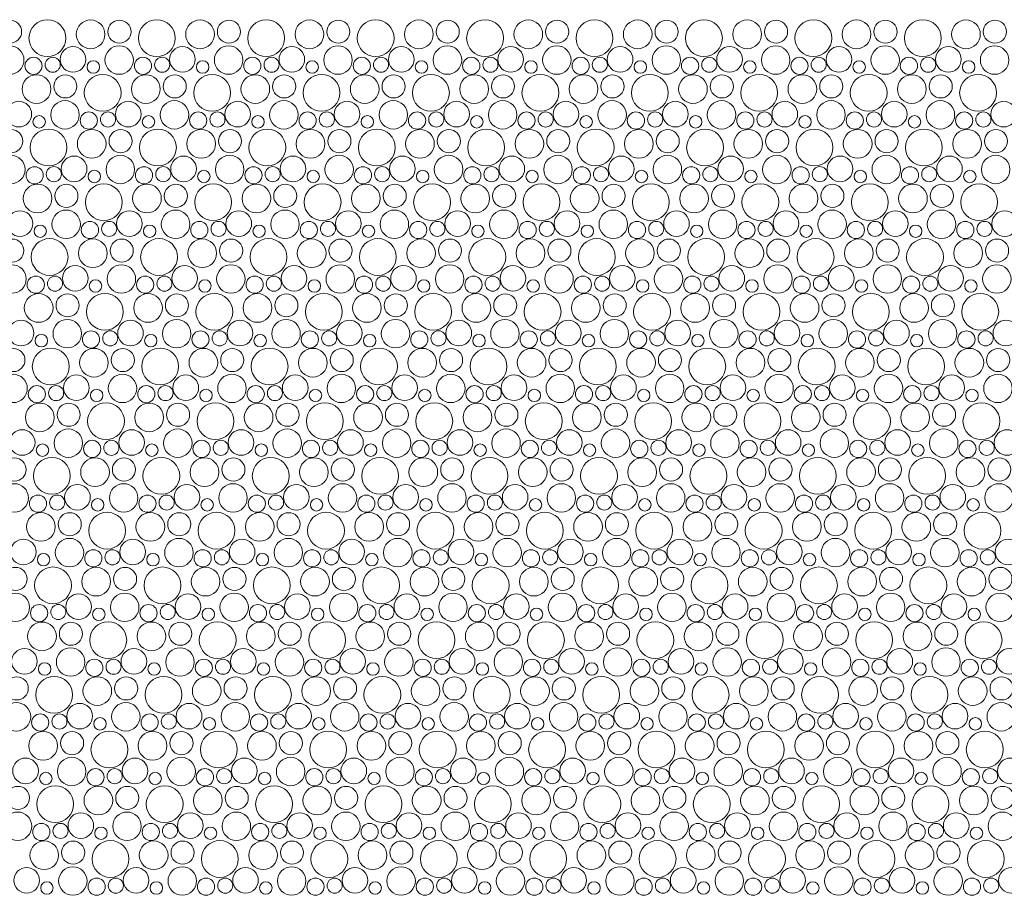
# Model space of a CAD drawing. Header units: metres. Extents: x -167 to 262, y -186 to 508.
# Tile 225 of 256: x 62.56 to 65.84, y 36.5 to 39.41. Entities that reach past the tile are written whole.
import ezdxf

# ---------------------------------------------------------------- set-up
doc = ezdxf.new("R2010")
doc.units = ezdxf.units.M
doc.header["$MEASUREMENT"] = 0
doc.layers.add('60 Auffüllung', color=7, linetype='Continuous')

# ---------------------------------------------------------------- blocks, each defined once
blk = doc.blocks.new('*X54', base_point=(27236.1321, 33357.279))
at = {"layer": '60 Auffüllung', "color": 7, "linetype": 'Continuous', "lineweight": 18, "true_color": 0xefefef}
for centre, radius in [((62.5308, 39.3748), 0.0384), ((62.6549, 39.3535), 0.0612), ((62.7985, 39.366), 0.0477), ((62.8945, 39.3748), 0.0384), ((63.0186, 39.3535), 0.0612), ((63.1622, 39.366), 0.0477), ((63.2582, 39.3748), 0.0384), ((63.3823, 39.3535), 0.0612), ((63.5259, 39.366), 0.0477), ((63.6219, 39.3748), 0.0384), ((63.746, 39.3535), 0.0612), ((63.8896, 39.366), 0.0477), ((63.9856, 39.3748), 0.0384), ((64.1097, 39.3535), 0.0612), ((64.2533, 39.366), 0.0477), ((64.3493, 39.3748), 0.0384), ((64.4735, 39.3535), 0.0612), ((64.617, 39.366), 0.0477), ((64.7131, 39.3748), 0.0384), ((64.8372, 39.3535), 0.0612), ((64.9807, 39.366), 0.0477), ((65.0768, 39.3748), 0.0384), ((65.2009, 39.3535), 0.0612), ((65.3444, 39.366), 0.0477), ((65.4405, 39.3748), 0.0384), ((65.5646, 39.3535), 0.0612), ((65.7081, 39.366), 0.0477), ((65.8042, 39.3748), 0.0384), ((62.5298, 39.2804), 0.0473), ((62.74, 39.2826), 0.0426), ((62.8935, 39.2804), 0.0473), ((63.1037, 39.2826), 0.0426), ((63.2572, 39.2804), 0.0473), ((63.4674, 39.2826), 0.0426), ((63.6209, 39.2804), 0.0473), ((63.8311, 39.2826), 0.0426), ((63.9846, 39.2804), 0.0473), ((64.1949, 39.2826), 0.0426), ((64.3483, 39.2804), 0.0473), ((64.5586, 39.2826), 0.0426), ((64.712, 39.2804), 0.0473), ((64.9223, 39.2826), 0.0426), ((65.0757, 39.2804), 0.0473), ((65.286, 39.2826), 0.0426), ((65.4395, 39.2804), 0.0473), ((65.6497, 39.2826), 0.0426), ((65.8032, 39.2804), 0.0473), ((62.6088, 39.2613), 0.0286), ((62.6726, 39.2649), 0.0251), ((62.8074, 39.2572), 0.0207), ((62.9725, 39.2613), 0.0286), ((63.0364, 39.2649), 0.0251), ((63.1711, 39.2572), 0.0207), ((63.3362, 39.2613), 0.0286), ((63.4001, 39.2649), 0.0251), ((63.5348, 39.2572), 0.0207), ((63.6999, 39.2613), 0.0286), ((63.7638, 39.2649), 0.0251), ((63.8985, 39.2572), 0.0207), ((64.0637, 39.2613), 0.0286), ((64.1275, 39.2649), 0.0251), ((64.2622, 39.2572), 0.0207), ((64.4274, 39.2613), 0.0286), ((64.4912, 39.2649), 0.0251), ((64.6259, 39.2572), 0.0207), ((64.7911, 39.2613), 0.0286), ((64.8549, 39.2649), 0.0251), ((64.9896, 39.2572), 0.0207), ((65.1548, 39.2613), 0.0286), ((65.2186, 39.2649), 0.0251), ((65.3533, 39.2572), 0.0207), ((65.5185, 39.2613), 0.0286), ((65.5823, 39.2649), 0.0251), ((65.7171, 39.2572), 0.0207), ((62.6185, 39.184), 0.0477), ((62.7145, 39.1928), 0.0384), ((62.8386, 39.1715), 0.0612), ((62.9822, 39.184), 0.0477), ((63.0782, 39.1928), 0.0384), ((63.2023, 39.1715), 0.0612), ((63.3459, 39.184), 0.0477), ((63.4419, 39.1928), 0.0384), ((63.566, 39.1715), 0.0612), ((63.7096, 39.184), 0.0477), ((63.8056, 39.1928), 0.0384), ((63.9297, 39.1715), 0.0612), ((64.0733, 39.184), 0.0477), ((64.1693, 39.1928), 0.0384), ((64.2935, 39.1715), 0.0612), ((64.437, 39.184), 0.0477), ((64.5331, 39.1928), 0.0384), ((64.6572, 39.1715), 0.0612), ((64.8007, 39.184), 0.0477), ((64.8968, 39.1928), 0.0384), ((65.0209, 39.1715), 0.0612), ((65.1644, 39.184), 0.0477), ((65.2605, 39.1928), 0.0384), ((65.3846, 39.1715), 0.0612), ((65.5281, 39.184), 0.0477), ((65.6242, 39.1928), 0.0384), ((65.7483, 39.1715), 0.0612), ((62.56, 39.1006), 0.0426), ((62.7135, 39.0984), 0.0473), ((62.9237, 39.1006), 0.0426), ((63.0772, 39.0984), 0.0473), ((63.2874, 39.1006), 0.0426), ((63.4409, 39.0984), 0.0473), ((63.6511, 39.1006), 0.0426), ((63.8046, 39.0984), 0.0473), ((64.0149, 39.1006), 0.0426), ((64.1683, 39.0984), 0.0473), ((64.3786, 39.1006), 0.0426), ((64.532, 39.0984), 0.0473), ((64.7423, 39.1006), 0.0426), ((64.8957, 39.0984), 0.0473), ((65.106, 39.1006), 0.0426), ((65.2595, 39.0984), 0.0473), ((65.4697, 39.1006), 0.0426), ((65.6232, 39.0984), 0.0473), ((65.8334, 39.1006), 0.0426), ((62.6274, 39.0752), 0.0207), ((62.7925, 39.0793), 0.0286), ((62.8564, 39.0829), 0.0251), ((62.9911, 39.0752), 0.0207), ((63.1562, 39.0793), 0.0286), ((63.2201, 39.0829), 0.0251), ((63.3548, 39.0752), 0.0207), ((63.5199, 39.0793), 0.0286), ((63.5838, 39.0829), 0.0251), ((63.7185, 39.0752), 0.0207), ((63.8837, 39.0793), 0.0286), ((63.9475, 39.0829), 0.0251), ((64.0822, 39.0752), 0.0207), ((64.2474, 39.0793), 0.0286), ((64.3112, 39.0829), 0.0251), ((64.4459, 39.0752), 0.0207), ((64.6111, 39.0793), 0.0286), ((64.6749, 39.0829), 0.0251), ((64.8096, 39.0752), 0.0207), ((64.9748, 39.0793), 0.0286), ((65.0386, 39.0829), 0.0251), ((65.1733, 39.0752), 0.0207), ((65.3385, 39.0793), 0.0286), ((65.4023, 39.0829), 0.0251), ((65.5371, 39.0752), 0.0207), ((65.7022, 39.0793), 0.0286), ((65.766, 39.0829), 0.0251), ((62.5345, 39.0108), 0.0384), ((62.6586, 38.9895), 0.0612), ((62.8022, 39.002), 0.0477), ((62.8982, 39.0108), 0.0384), ((63.0223, 38.9895), 0.0612), ((63.1659, 39.002), 0.0477), ((63.2619, 39.0108), 0.0384), ((63.386, 38.9895), 0.0612), ((63.5296, 39.002), 0.0477), ((63.6256, 39.0108), 0.0384), ((63.7497, 38.9895), 0.0612), ((63.8933, 39.002), 0.0477), ((63.9893, 39.0108), 0.0384), ((64.1135, 38.9895), 0.0612), ((64.257, 39.002), 0.0477), ((64.3531, 39.0108), 0.0384), ((64.4772, 38.9895), 0.0612), ((64.6207, 39.002), 0.0477), ((64.7168, 39.0108), 0.0384), ((64.8409, 38.9895), 0.0612), ((64.9844, 39.002), 0.0477), ((65.0805, 39.0108), 0.0384), ((65.2046, 38.9895), 0.0612), ((65.3481, 39.002), 0.0477), ((65.4442, 39.0108), 0.0384), ((65.5683, 38.9895), 0.0612), ((65.7119, 39.002), 0.0477), ((65.8079, 39.0108), 0.0384), ((62.5335, 38.9164), 0.0473), ((62.7437, 38.9186), 0.0426), ((62.8972, 38.9164), 0.0473), ((63.1074, 38.9186), 0.0426), ((63.2609, 38.9164), 0.0473), ((63.4711, 38.9186), 0.0426), ((63.6246, 38.9164), 0.0473), ((63.8349, 38.9186), 0.0426), ((63.9883, 38.9164), 0.0473), ((64.1986, 38.9186), 0.0426), ((64.352, 38.9164), 0.0473), ((64.5623, 38.9186), 0.0426), ((64.7157, 38.9164), 0.0473), ((64.926, 38.9186), 0.0426), ((65.0795, 38.9164), 0.0473), ((65.2897, 38.9186), 0.0426), ((65.4432, 38.9164), 0.0473), ((65.6534, 38.9186), 0.0426), ((65.8069, 38.9164), 0.0473), ((62.6125, 38.8973), 0.0286), ((62.6764, 38.9009), 0.0251), ((62.8111, 38.8932), 0.0207), ((62.9762, 38.8973), 0.0286), ((63.0401, 38.9009), 0.0251), ((63.1748, 38.8932), 0.0207), ((63.3399, 38.8973), 0.0286), ((63.4038, 38.9009), 0.0251), ((63.5385, 38.8932), 0.0207), ((63.7037, 38.8973), 0.0286), ((63.7675, 38.9009), 0.0251), ((63.9022, 38.8932), 0.0207), ((64.0674, 38.8973), 0.0286), ((64.1312, 38.9009), 0.0251), ((64.2659, 38.8932), 0.0207), ((64.4311, 38.8973), 0.0286), ((64.4949, 38.9009), 0.0251), ((64.6296, 38.8932), 0.0207), ((64.7948, 38.8973), 0.0286), ((64.8586, 38.9009), 0.0251), ((64.9933, 38.8932), 0.0207), ((65.1585, 38.8973), 0.0286), ((65.2223, 38.9009), 0.0251), ((65.3571, 38.8932), 0.0207), ((65.5222, 38.8973), 0.0286), ((65.586, 38.9009), 0.0251), ((65.7208, 38.8932), 0.0207), ((62.6222, 38.82), 0.0477), ((62.7182, 38.8288), 0.0384), ((62.8423, 38.8075), 0.0612), ((62.9859, 38.82), 0.0477), ((63.0819, 38.8288), 0.0384), ((63.206, 38.8075), 0.0612), ((63.3496, 38.82), 0.0477), ((63.4456, 38.8288), 0.0384), ((63.5697, 38.8075), 0.0612), ((63.7133, 38.82), 0.0477), ((63.8093, 38.8288), 0.0384), ((63.9335, 38.8075), 0.0612), ((64.077, 38.82), 0.0477), ((64.1731, 38.8288), 0.0384), ((64.2972, 38.8075), 0.0612), ((64.4407, 38.82), 0.0477), ((64.5368, 38.8288), 0.0384), ((64.6609, 38.8075), 0.0612), ((64.8044, 38.82), 0.0477), ((64.9005, 38.8288), 0.0384), ((65.0246, 38.8075), 0.0612), ((65.1681, 38.82), 0.0477), ((65.2642, 38.8288), 0.0384), ((65.3883, 38.8075), 0.0612), ((65.5319, 38.82), 0.0477), ((65.6279, 38.8288), 0.0384), ((65.752, 38.8075), 0.0612), ((62.5637, 38.7366), 0.0426), ((62.7172, 38.7344), 0.0473), ((62.9274, 38.7366), 0.0426), ((63.0809, 38.7344), 0.0473), ((63.2911, 38.7366), 0.0426), ((63.4446, 38.7344), 0.0473), ((63.6549, 38.7366), 0.0426), ((63.8083, 38.7344), 0.0473), ((64.0186, 38.7366), 0.0426), ((64.172, 38.7344), 0.0473), ((64.3823, 38.7366), 0.0426), ((64.5357, 38.7344), 0.0473), ((64.746, 38.7366), 0.0426), ((64.8995, 38.7344), 0.0473), ((65.1097, 38.7366), 0.0426), ((65.2632, 38.7344), 0.0473), ((65.4734, 38.7366), 0.0426), ((65.6269, 38.7344), 0.0473), ((65.8371, 38.7366), 0.0426), ((62.6311, 38.7112), 0.0207), ((62.7962, 38.7153), 0.0286), ((62.8601, 38.7189), 0.0251), ((62.9948, 38.7112), 0.0207), ((63.1599, 38.7153), 0.0286), ((63.2238, 38.7189), 0.0251), ((63.3585, 38.7112), 0.0207), ((63.5237, 38.7153), 0.0286), ((63.5875, 38.7189), 0.0251), ((63.7222, 38.7112), 0.0207), ((63.8874, 38.7153), 0.0286), ((63.9512, 38.7189), 0.0251), ((64.0859, 38.7112), 0.0207), ((64.2511, 38.7153), 0.0286), ((64.3149, 38.7189), 0.0251), ((64.4496, 38.7112), 0.0207), ((64.6148, 38.7153), 0.0286), ((64.6786, 38.7189), 0.0251), ((64.8133, 38.7112), 0.0207), ((64.9785, 38.7153), 0.0286), ((65.0423, 38.7189), 0.0251), ((65.1771, 38.7112), 0.0207), ((65.3422, 38.7153), 0.0286), ((65.406, 38.7189), 0.0251), ((65.5408, 38.7112), 0.0207), ((65.7059, 38.7153), 0.0286), ((65.7697, 38.7189), 0.0251), ((62.5382, 38.6468), 0.0384), ((62.6623, 38.6255), 0.0612), ((62.8059, 38.638), 0.0477), ((62.9019, 38.6468), 0.0384), ((63.026, 38.6255), 0.0612), ((63.1696, 38.638), 0.0477), ((63.2656, 38.6468), 0.0384), ((63.3897, 38.6255), 0.0612), ((63.5333, 38.638), 0.0477), ((63.6293, 38.6468), 0.0384), ((63.7535, 38.6255), 0.0612), ((63.897, 38.638), 0.0477), ((63.9931, 38.6468), 0.0384), ((64.1172, 38.6255), 0.0612), ((64.2607, 38.638), 0.0477), ((64.3568, 38.6468), 0.0384), ((64.4809, 38.6255), 0.0612), ((64.6244, 38.638), 0.0477), ((64.7205, 38.6468), 0.0384), ((64.8446, 38.6255), 0.0612), ((64.9881, 38.638), 0.0477), ((65.0842, 38.6468), 0.0384), ((65.2083, 38.6255), 0.0612), ((65.3519, 38.638), 0.0477), ((65.4479, 38.6468), 0.0384), ((65.572, 38.6255), 0.0612), ((65.7156, 38.638), 0.0477), ((65.8116, 38.6468), 0.0384), ((62.5372, 38.5524), 0.0473), ((62.7474, 38.5546), 0.0426), ((62.9009, 38.5524), 0.0473), ((63.1111, 38.5546), 0.0426), ((63.2646, 38.5524), 0.0473), ((63.4749, 38.5546), 0.0426), ((63.6283, 38.5524), 0.0473), ((63.8386, 38.5546), 0.0426), ((63.992, 38.5524), 0.0473), ((64.2023, 38.5546), 0.0426), ((64.3557, 38.5524), 0.0473), ((64.566, 38.5546), 0.0426), ((64.7195, 38.5524), 0.0473), ((64.9297, 38.5546), 0.0426), ((65.0832, 38.5524), 0.0473), ((65.2934, 38.5546), 0.0426), ((65.4469, 38.5524), 0.0473), ((65.6571, 38.5546), 0.0426), ((65.8106, 38.5524), 0.0473), ((62.6162, 38.5333), 0.0286), ((62.6801, 38.5369), 0.0251), ((62.9799, 38.5333), 0.0286), ((63.0438, 38.5369), 0.0251), ((63.3437, 38.5333), 0.0286), ((63.4075, 38.5369), 0.0251), ((63.7074, 38.5333), 0.0286), ((63.7712, 38.5369), 0.0251), ((64.0711, 38.5333), 0.0286), ((64.1349, 38.5369), 0.0251), ((64.4348, 38.5333), 0.0286), ((64.4986, 38.5369), 0.0251), ((64.7985, 38.5333), 0.0286), ((64.8623, 38.5369), 0.0251), ((65.1622, 38.5333), 0.0286), ((65.226, 38.5369), 0.0251), ((65.5259, 38.5333), 0.0286), ((65.5897, 38.5369), 0.0251), ((62.8148, 38.5292), 0.0207), ((63.1785, 38.5292), 0.0207), ((63.5422, 38.5292), 0.0207), ((63.9059, 38.5292), 0.0207), ((64.2696, 38.5292), 0.0207), ((64.6333, 38.5292), 0.0207), ((64.9971, 38.5292), 0.0207), ((65.3608, 38.5292), 0.0207), ((65.7245, 38.5292), 0.0207), ((62.6259, 38.456), 0.0477), ((62.7219, 38.4648), 0.0384), ((62.846, 38.4435), 0.0612), ((62.9896, 38.456), 0.0477), ((63.0856, 38.4648), 0.0384), ((63.2097, 38.4435), 0.0612), ((63.3533, 38.456), 0.0477), ((63.4493, 38.4648), 0.0384), ((63.5735, 38.4435), 0.0612), ((63.717, 38.456), 0.0477), ((63.8131, 38.4648), 0.0384), ((63.9372, 38.4435), 0.0612), ((64.0807, 38.456), 0.0477), ((64.1768, 38.4648), 0.0384), ((64.3009, 38.4435), 0.0612), ((64.4444, 38.456), 0.0477), ((64.5405, 38.4648), 0.0384), ((64.6646, 38.4435), 0.0612), ((64.8081, 38.456), 0.0477), ((64.9042, 38.4648), 0.0384), ((65.0283, 38.4435), 0.0612), ((65.1719, 38.456), 0.0477), ((65.2679, 38.4648), 0.0384), ((65.392, 38.4435), 0.0612), ((65.5356, 38.456), 0.0477), ((65.6316, 38.4648), 0.0384), ((65.7557, 38.4435), 0.0612), ((62.5674, 38.3726), 0.0426), ((62.7209, 38.3704), 0.0473), ((62.9311, 38.3726), 0.0426), ((63.0846, 38.3704), 0.0473), ((63.2949, 38.3726), 0.0426), ((63.4483, 38.3704), 0.0473), ((63.6586, 38.3726), 0.0426), ((63.812, 38.3704), 0.0473), ((64.0223, 38.3726), 0.0426), ((64.1757, 38.3704), 0.0473), ((64.386, 38.3726), 0.0426), ((64.5395, 38.3704), 0.0473), ((64.7497, 38.3726), 0.0426), ((64.9032, 38.3704), 0.0473), ((65.1134, 38.3726), 0.0426), ((65.2669, 38.3704), 0.0473), ((65.4771, 38.3726), 0.0426), ((65.6306, 38.3704), 0.0473), ((65.8408, 38.3726), 0.0426), ((62.6348, 38.3472), 0.0207), ((62.7999, 38.3513), 0.0286), ((62.8638, 38.3549), 0.0251), ((62.9985, 38.3472), 0.0207), ((63.1637, 38.3513), 0.0286), ((63.2275, 38.3549), 0.0251), ((63.3622, 38.3472), 0.0207), ((63.5274, 38.3513), 0.0286), ((63.5912, 38.3549), 0.0251), ((63.7259, 38.3472), 0.0207), ((63.8911, 38.3513), 0.0286), ((63.9549, 38.3549), 0.0251), ((64.0896, 38.3472), 0.0207), ((64.2548, 38.3513), 0.0286), ((64.3186, 38.3549), 0.0251), ((64.4533, 38.3472), 0.0207), ((64.6185, 38.3513), 0.0286), ((64.6823, 38.3549), 0.0251), ((64.8171, 38.3472), 0.0207), ((64.9822, 38.3513), 0.0286), ((65.046, 38.3549), 0.0251), ((65.1808, 38.3472), 0.0207), ((65.3459, 38.3513), 0.0286), ((65.4097, 38.3549), 0.0251), ((65.5445, 38.3472), 0.0207), ((65.7096, 38.3513), 0.0286), ((65.7734, 38.3549), 0.0251), ((62.5419, 38.2828), 0.0384), ((62.666, 38.2615), 0.0612), ((62.8096, 38.274), 0.0477), ((62.9056, 38.2828), 0.0384), ((63.0297, 38.2615), 0.0612), ((63.1733, 38.274), 0.0477), ((63.2693, 38.2828), 0.0384), ((63.3935, 38.2615), 0.0612), ((63.537, 38.274), 0.0477), ((63.6331, 38.2828), 0.0384), ((63.7572, 38.2615), 0.0612), ((63.9007, 38.274), 0.0477), ((63.9968, 38.2828), 0.0384), ((64.1209, 38.2615), 0.0612), ((64.2644, 38.274), 0.0477), ((64.3605, 38.2828), 0.0384), ((64.4846, 38.2615), 0.0612), ((64.6281, 38.274), 0.0477), ((64.7242, 38.2828), 0.0384), ((64.8483, 38.2615), 0.0612), ((64.9919, 38.274), 0.0477), ((65.0879, 38.2828), 0.0384), ((65.212, 38.2615), 0.0612), ((65.3556, 38.274), 0.0477), ((65.4516, 38.2828), 0.0384), ((65.5757, 38.2615), 0.0612), ((65.7193, 38.274), 0.0477), ((65.8153, 38.2828), 0.0384), ((62.5409, 38.1884), 0.0473), ((62.7511, 38.1906), 0.0426), ((62.9046, 38.1884), 0.0473), ((63.1149, 38.1906), 0.0426), ((63.2683, 38.1884), 0.0473), ((63.4786, 38.1906), 0.0426), ((63.632, 38.1884), 0.0473), ((63.8423, 38.1906), 0.0426), ((63.9957, 38.1884), 0.0473), ((64.206, 38.1906), 0.0426), ((64.3595, 38.1884), 0.0473), ((64.5697, 38.1906), 0.0426), ((64.7232, 38.1884), 0.0473), ((64.9334, 38.1906), 0.0426), ((65.0869, 38.1884), 0.0473), ((65.2971, 38.1906), 0.0426), ((65.4506, 38.1884), 0.0473), ((65.6608, 38.1906), 0.0426), ((65.8143, 38.1884), 0.0473), ((62.6199, 38.1693), 0.0286), ((62.6838, 38.1729), 0.0251), ((62.9837, 38.1693), 0.0286), ((63.0475, 38.1729), 0.0251), ((63.3474, 38.1693), 0.0286), ((63.4112, 38.1729), 0.0251), ((63.7111, 38.1693), 0.0286), ((63.7749, 38.1729), 0.0251), ((64.0748, 38.1693), 0.0286), ((64.1386, 38.1729), 0.0251), ((64.4385, 38.1693), 0.0286), ((64.5023, 38.1729), 0.0251), ((64.8022, 38.1693), 0.0286), ((64.866, 38.1729), 0.0251), ((65.1659, 38.1693), 0.0286), ((65.2297, 38.1729), 0.0251), ((65.5296, 38.1693), 0.0286), ((65.5934, 38.1729), 0.0251), ((62.8185, 38.1652), 0.0207), ((63.1822, 38.1652), 0.0207), ((63.5459, 38.1652), 0.0207), ((63.9096, 38.1652), 0.0207), ((64.2733, 38.1652), 0.0207), ((64.6371, 38.1652), 0.0207), ((65.0008, 38.1652), 0.0207), ((65.3645, 38.1652), 0.0207), ((65.7282, 38.1652), 0.0207), ((62.6296, 38.092), 0.0477), ((62.7256, 38.1008), 0.0384), ((62.8497, 38.0795), 0.0612), ((62.9933, 38.092), 0.0477), ((63.0893, 38.1008), 0.0384), ((63.2135, 38.0795), 0.0612), ((63.357, 38.092), 0.0477), ((63.4531, 38.1008), 0.0384), ((63.5772, 38.0795), 0.0612), ((63.7207, 38.092), 0.0477), ((63.8168, 38.1008), 0.0384), ((63.9409, 38.0795), 0.0612), ((64.0844, 38.092), 0.0477), ((64.1805, 38.1008), 0.0384), ((64.3046, 38.0795), 0.0612), ((64.4481, 38.092), 0.0477), ((64.5442, 38.1008), 0.0384), ((64.6683, 38.0795), 0.0612), ((64.8119, 38.092), 0.0477), ((64.9079, 38.1008), 0.0384), ((65.032, 38.0795), 0.0612), ((65.1756, 38.092), 0.0477), ((65.2716, 38.1008), 0.0384), ((65.3957, 38.0795), 0.0612), ((65.5393, 38.092), 0.0477), ((65.6353, 38.1008), 0.0384), ((65.7594, 38.0795), 0.0612), ((62.5711, 38.0086), 0.0426), ((62.7246, 38.0064), 0.0473), ((62.9349, 38.0086), 0.0426), ((63.0883, 38.0064), 0.0473), ((63.2986, 38.0086), 0.0426), ((63.452, 38.0064), 0.0473), ((63.6623, 38.0086), 0.0426), ((63.8157, 38.0064), 0.0473), ((64.026, 38.0086), 0.0426), ((64.1795, 38.0064), 0.0473), ((64.3897, 38.0086), 0.0426), ((64.5432, 38.0064), 0.0473), ((64.7534, 38.0086), 0.0426), ((64.9069, 38.0064), 0.0473), ((65.1171, 38.0086), 0.0426), ((65.2706, 38.0064), 0.0473), ((65.4808, 38.0086), 0.0426), ((65.6343, 38.0064), 0.0473), ((65.8445, 38.0086), 0.0426), ((62.6385, 37.9832), 0.0207), ((62.8037, 37.9873), 0.0286), ((62.8675, 37.9909), 0.0251), ((63.0022, 37.9832), 0.0207), ((63.1674, 37.9873), 0.0286), ((63.2312, 37.9909), 0.0251), ((63.3659, 37.9832), 0.0207), ((63.5311, 37.9873), 0.0286), ((63.5949, 37.9909), 0.0251), ((63.7296, 37.9832), 0.0207), ((63.8948, 37.9873), 0.0286), ((63.9586, 37.9909), 0.0251), ((64.0933, 37.9832), 0.0207), ((64.2585, 37.9873), 0.0286), ((64.3223, 37.9909), 0.0251), ((64.4571, 37.9832), 0.0207), ((64.6222, 37.9873), 0.0286), ((64.686, 37.9909), 0.0251), ((64.8208, 37.9832), 0.0207), ((64.9859, 37.9873), 0.0286), ((65.0497, 37.9909), 0.0251), ((65.1845, 37.9832), 0.0207), ((65.3496, 37.9873), 0.0286), ((65.4134, 37.9909), 0.0251), ((65.5482, 37.9832), 0.0207), ((65.7133, 37.9873), 0.0286), ((65.7771, 37.9909), 0.0251), ((62.5456, 37.9188), 0.0384), ((62.6697, 37.8975), 0.0612), ((62.8133, 37.91), 0.0477), ((62.9093, 37.9188), 0.0384), ((63.0335, 37.8975), 0.0612), ((63.177, 37.91), 0.0477), ((63.2731, 37.9188), 0.0384), ((63.3972, 37.8975), 0.0612), ((63.5407, 37.91), 0.0477), ((63.6368, 37.9188), 0.0384), ((63.7609, 37.8975), 0.0612), ((63.9044, 37.91), 0.0477), ((64.0005, 37.9188), 0.0384), ((64.1246, 37.8975), 0.0612), ((64.2681, 37.91), 0.0477), ((64.3642, 37.9188), 0.0384), ((64.4883, 37.8975), 0.0612), ((64.6319, 37.91), 0.0477), ((64.7279, 37.9188), 0.0384), ((64.852, 37.8975), 0.0612), ((64.9956, 37.91), 0.0477), ((65.0916, 37.9188), 0.0384), ((65.2157, 37.8975), 0.0612), ((65.3593, 37.91), 0.0477), ((65.4553, 37.9188), 0.0384), ((65.5794, 37.8975), 0.0612), ((65.723, 37.91), 0.0477), ((65.819, 37.9188), 0.0384), ((62.5446, 37.8244), 0.0473), ((62.7549, 37.8266), 0.0426), ((62.9083, 37.8244), 0.0473), ((63.1186, 37.8266), 0.0426), ((63.272, 37.8244), 0.0473), ((63.4823, 37.8266), 0.0426), ((63.6357, 37.8244), 0.0473), ((63.846, 37.8266), 0.0426), ((63.9995, 37.8244), 0.0473), ((64.2097, 37.8266), 0.0426), ((64.3632, 37.8244), 0.0473), ((64.5734, 37.8266), 0.0426), ((64.7269, 37.8244), 0.0473), ((64.9371, 37.8266), 0.0426), ((65.0906, 37.8244), 0.0473), ((65.3008, 37.8266), 0.0426), ((65.4543, 37.8244), 0.0473), ((65.6645, 37.8266), 0.0426), ((65.818, 37.8244), 0.0473), ((62.6237, 37.8053), 0.0286), ((62.6875, 37.8089), 0.0251), ((62.9874, 37.8053), 0.0286), ((63.0512, 37.8089), 0.0251), ((63.3511, 37.8053), 0.0286), ((63.4149, 37.8089), 0.0251), ((63.7148, 37.8053), 0.0286), ((63.7786, 37.8089), 0.0251), ((64.0785, 37.8053), 0.0286), ((64.1423, 37.8089), 0.0251), ((64.4422, 37.8053), 0.0286), ((64.506, 37.8089), 0.0251), ((64.8059, 37.8053), 0.0286), ((64.8697, 37.8089), 0.0251), ((65.1696, 37.8053), 0.0286), ((65.2334, 37.8089), 0.0251), ((65.5333, 37.8053), 0.0286), ((65.5971, 37.8089), 0.0251), ((62.8222, 37.8012), 0.0207), ((63.1859, 37.8012), 0.0207), ((63.5496, 37.8012), 0.0207), ((63.9133, 37.8012), 0.0207), ((64.2771, 37.8012), 0.0207), ((64.6408, 37.8012), 0.0207), ((65.0045, 37.8012), 0.0207), ((65.3682, 37.8012), 0.0207), ((65.7319, 37.8012), 0.0207), ((62.6333, 37.728), 0.0477), ((62.7293, 37.7368), 0.0384), ((62.8535, 37.7155), 0.0612), ((62.997, 37.728), 0.0477), ((63.0931, 37.7368), 0.0384), ((63.2172, 37.7155), 0.0612), ((63.3607, 37.728), 0.0477), ((63.4568, 37.7368), 0.0384), ((63.5809, 37.7155), 0.0612), ((63.7244, 37.728), 0.0477), ((63.8205, 37.7368), 0.0384), ((63.9446, 37.7155), 0.0612), ((64.0881, 37.728), 0.0477), ((64.1842, 37.7368), 0.0384), ((64.3083, 37.7155), 0.0612), ((64.4519, 37.728), 0.0477), ((64.5479, 37.7368), 0.0384), ((64.672, 37.7155), 0.0612), ((64.8156, 37.728), 0.0477), ((64.9116, 37.7368), 0.0384), ((65.0357, 37.7155), 0.0612), ((65.1793, 37.728), 0.0477), ((65.2753, 37.7368), 0.0384), ((65.3994, 37.7155), 0.0612), ((65.543, 37.728), 0.0477), ((65.639, 37.7368), 0.0384), ((65.7631, 37.7155), 0.0612), ((62.5749, 37.6446), 0.0426), ((62.7283, 37.6425), 0.0473), ((62.9386, 37.6446), 0.0426), ((63.092, 37.6425), 0.0473), ((63.3023, 37.6446), 0.0426), ((63.4557, 37.6425), 0.0473), ((63.666, 37.6446), 0.0426), ((63.8195, 37.6425), 0.0473), ((64.0297, 37.6446), 0.0426), ((64.1832, 37.6425), 0.0473), ((64.3934, 37.6446), 0.0426), ((64.5469, 37.6425), 0.0473), ((64.7571, 37.6446), 0.0426), ((64.9106, 37.6425), 0.0473), ((65.1208, 37.6446), 0.0426), ((65.2743, 37.6425), 0.0473), ((65.4845, 37.6446), 0.0426), ((65.638, 37.6425), 0.0473), ((65.8482, 37.6446), 0.0426), ((62.6422, 37.6192), 0.0207), ((62.8074, 37.6233), 0.0286), ((62.8712, 37.6269), 0.0251), ((63.0059, 37.6192), 0.0207), ((63.1711, 37.6233), 0.0286), ((63.2349, 37.6269), 0.0251), ((63.3696, 37.6192), 0.0207), ((63.5348, 37.6233), 0.0286), ((63.5986, 37.6269), 0.0251), ((63.7333, 37.6192), 0.0207), ((63.8985, 37.6233), 0.0286), ((63.9623, 37.6269), 0.0251), ((64.0971, 37.6192), 0.0207), ((64.2622, 37.6233), 0.0286), ((64.326, 37.6269), 0.0251), ((64.4608, 37.6192), 0.0207), ((64.6259, 37.6233), 0.0286), ((64.6897, 37.6269), 0.0251), ((64.8245, 37.6192), 0.0207), ((64.9896, 37.6233), 0.0286), ((65.0534, 37.6269), 0.0251), ((65.1882, 37.6192), 0.0207), ((65.3533, 37.6233), 0.0286), ((65.4171, 37.6269), 0.0251), ((65.5519, 37.6192), 0.0207), ((65.717, 37.6233), 0.0286), ((65.7808, 37.6269), 0.0251), ((62.5493, 37.5548), 0.0384), ((62.6735, 37.5335), 0.0612), ((62.817, 37.546), 0.0477), ((62.9131, 37.5548), 0.0384), ((63.0372, 37.5335), 0.0612), ((63.1807, 37.546), 0.0477), ((63.2768, 37.5548), 0.0384), ((63.4009, 37.5335), 0.0612), ((63.5444, 37.546), 0.0477), ((63.6405, 37.5548), 0.0384), ((63.7646, 37.5335), 0.0612), ((63.9081, 37.546), 0.0477), ((64.0042, 37.5548), 0.0384), ((64.1283, 37.5335), 0.0612), ((64.2719, 37.546), 0.0477), ((64.3679, 37.5548), 0.0384), ((64.492, 37.5335), 0.0612), ((64.6356, 37.546), 0.0477), ((64.7316, 37.5548), 0.0384), ((64.8557, 37.5335), 0.0612), ((64.9993, 37.546), 0.0477), ((65.0953, 37.5548), 0.0384), ((65.2194, 37.5335), 0.0612), ((65.363, 37.546), 0.0477), ((65.459, 37.5548), 0.0384), ((65.5831, 37.5335), 0.0612), ((65.7267, 37.546), 0.0477), ((65.8227, 37.5548), 0.0384), ((62.5483, 37.4605), 0.0473), ((62.912, 37.4605), 0.0473), ((63.2757, 37.4605), 0.0473), ((63.6395, 37.4605), 0.0473), ((64.0032, 37.4605), 0.0473), ((64.3669, 37.4605), 0.0473), ((64.7306, 37.4605), 0.0473), ((65.0943, 37.4605), 0.0473), ((65.458, 37.4605), 0.0473), ((65.8217, 37.4605), 0.0473), ((62.7586, 37.4626), 0.0426), ((63.1223, 37.4626), 0.0426), ((63.486, 37.4626), 0.0426), ((63.8497, 37.4626), 0.0426), ((64.2134, 37.4626), 0.0426), ((64.5771, 37.4626), 0.0426), ((64.9408, 37.4626), 0.0426), ((65.3045, 37.4626), 0.0426), ((65.6682, 37.4626), 0.0426), ((62.6274, 37.4413), 0.0286), ((62.6912, 37.4449), 0.0251), ((62.8259, 37.4372), 0.0207), ((62.9911, 37.4413), 0.0286), ((63.0549, 37.4449), 0.0251), ((63.1896, 37.4372), 0.0207), ((63.3548, 37.4413), 0.0286), ((63.4186, 37.4449), 0.0251), ((63.5533, 37.4372), 0.0207), ((63.7185, 37.4413), 0.0286), ((63.7823, 37.4449), 0.0251), ((63.9171, 37.4372), 0.0207), ((64.0822, 37.4413), 0.0286), ((64.146, 37.4449), 0.0251), ((64.2808, 37.4372), 0.0207), ((64.4459, 37.4413), 0.0286), ((64.5097, 37.4449), 0.0251), ((64.6445, 37.4372), 0.0207), ((64.8096, 37.4413), 0.0286), ((64.8734, 37.4449), 0.0251), ((65.0082, 37.4372), 0.0207), ((65.1733, 37.4413), 0.0286), ((65.2371, 37.4449), 0.0251), ((65.3719, 37.4372), 0.0207), ((65.537, 37.4413), 0.0286), ((65.6008, 37.4449), 0.0251), ((65.7356, 37.4372), 0.0207), ((62.637, 37.364), 0.0477), ((62.7331, 37.3728), 0.0384), ((62.8572, 37.3515), 0.0612), ((63.0007, 37.364), 0.0477), ((63.0968, 37.3728), 0.0384), ((63.2209, 37.3515), 0.0612), ((63.3644, 37.364), 0.0477), ((63.4605, 37.3728), 0.0384), ((63.5846, 37.3515), 0.0612), ((63.7281, 37.364), 0.0477), ((63.8242, 37.3728), 0.0384), ((63.9483, 37.3515), 0.0612), ((64.0919, 37.364), 0.0477), ((64.1879, 37.3728), 0.0384), ((64.312, 37.3515), 0.0612), ((64.4556, 37.364), 0.0477), ((64.5516, 37.3728), 0.0384), ((64.6757, 37.3515), 0.0612), ((64.8193, 37.364), 0.0477), ((64.9153, 37.3728), 0.0384), ((65.0394, 37.3515), 0.0612), ((65.183, 37.364), 0.0477), ((65.279, 37.3728), 0.0384), ((65.4031, 37.3515), 0.0612), ((65.5467, 37.364), 0.0477), ((65.6427, 37.3728), 0.0384), ((65.7668, 37.3515), 0.0612), ((62.5786, 37.2806), 0.0426), ((62.732, 37.2785), 0.0473), ((62.9423, 37.2806), 0.0426), ((63.0957, 37.2785), 0.0473), ((63.306, 37.2806), 0.0426), ((63.4595, 37.2785), 0.0473), ((63.6697, 37.2806), 0.0426), ((63.8232, 37.2785), 0.0473), ((64.0334, 37.2806), 0.0426), ((64.1869, 37.2785), 0.0473), ((64.3971, 37.2806), 0.0426), ((64.5506, 37.2785), 0.0473), ((64.7608, 37.2806), 0.0426), ((64.9143, 37.2785), 0.0473), ((65.1245, 37.2806), 0.0426), ((65.278, 37.2785), 0.0473), ((65.4882, 37.2806), 0.0426), ((65.6417, 37.2785), 0.0473), ((65.8519, 37.2806), 0.0426), ((62.8111, 37.2594), 0.0286), ((62.8749, 37.2629), 0.0251), ((63.1748, 37.2594), 0.0286), ((63.2386, 37.2629), 0.0251), ((63.5385, 37.2594), 0.0286), ((63.6023, 37.2629), 0.0251), ((63.9022, 37.2594), 0.0286), ((63.966, 37.2629), 0.0251), ((64.2659, 37.2594), 0.0286), ((64.3297, 37.2629), 0.0251), ((64.6296, 37.2594), 0.0286), ((64.6934, 37.2629), 0.0251), ((64.9933, 37.2594), 0.0286), ((65.0571, 37.2629), 0.0251), ((65.357, 37.2594), 0.0286), ((65.4208, 37.2629), 0.0251), ((65.7207, 37.2594), 0.0286), ((65.7846, 37.2629), 0.0251), ((62.6459, 37.2552), 0.0207), ((63.0096, 37.2552), 0.0207), ((63.3733, 37.2552), 0.0207), ((63.7371, 37.2552), 0.0207), ((64.1008, 37.2552), 0.0207), ((64.4645, 37.2552), 0.0207), ((64.8282, 37.2552), 0.0207), ((65.1919, 37.2552), 0.0207), ((65.5556, 37.2552), 0.0207), ((62.5531, 37.1908), 0.0384), ((62.6772, 37.1696), 0.0612), ((62.8207, 37.182), 0.0477), ((62.9168, 37.1908), 0.0384), ((63.0409, 37.1696), 0.0612), ((63.1844, 37.182), 0.0477), ((63.2805, 37.1908), 0.0384), ((63.4046, 37.1696), 0.0612), ((63.5481, 37.182), 0.0477), ((63.6442, 37.1908), 0.0384), ((63.7683, 37.1696), 0.0612), ((63.9119, 37.182), 0.0477), ((64.0079, 37.1908), 0.0384), ((64.132, 37.1696), 0.0612), ((64.2756, 37.182), 0.0477), ((64.3716, 37.1908), 0.0384), ((64.4957, 37.1696), 0.0612), ((64.6393, 37.182), 0.0477), ((64.7353, 37.1908), 0.0384), ((64.8594, 37.1696), 0.0612), ((65.003, 37.182), 0.0477), ((65.099, 37.1908), 0.0384), ((65.2231, 37.1696), 0.0612), ((65.3667, 37.182), 0.0477), ((65.4627, 37.1908), 0.0384), ((65.5868, 37.1696), 0.0612), ((65.7304, 37.182), 0.0477), ((65.8264, 37.1908), 0.0384), ((62.552, 37.0965), 0.0473), ((62.7623, 37.0986), 0.0426), ((62.9157, 37.0965), 0.0473), ((63.126, 37.0986), 0.0426), ((63.2795, 37.0965), 0.0473), ((63.4897, 37.0986), 0.0426), ((63.6432, 37.0965), 0.0473), ((63.8534, 37.0986), 0.0426), ((64.0069, 37.0965), 0.0473), ((64.2171, 37.0986), 0.0426), ((64.3706, 37.0965), 0.0473), ((64.5808, 37.0986), 0.0426), ((64.7343, 37.0965), 0.0473), ((64.9445, 37.0986), 0.0426), ((65.098, 37.0965), 0.0473), ((65.3082, 37.0986), 0.0426), ((65.4617, 37.0965), 0.0473), ((65.6719, 37.0986), 0.0426), ((65.8254, 37.0965), 0.0473), ((62.6311, 37.0774), 0.0286), ((62.6949, 37.0809), 0.0251), ((62.8296, 37.0732), 0.0207), ((62.9948, 37.0774), 0.0286), ((63.0586, 37.0809), 0.0251), ((63.1933, 37.0732), 0.0207), ((63.3585, 37.0774), 0.0286), ((63.4223, 37.0809), 0.0251), ((63.5571, 37.0732), 0.0207), ((63.7222, 37.0774), 0.0286), ((63.786, 37.0809), 0.0251), ((63.9208, 37.0732), 0.0207), ((64.0859, 37.0774), 0.0286), ((64.1497, 37.0809), 0.0251), ((64.2845, 37.0732), 0.0207), ((64.4496, 37.0774), 0.0286), ((64.5134, 37.0809), 0.0251), ((64.6482, 37.0732), 0.0207), ((64.8133, 37.0774), 0.0286), ((64.8771, 37.0809), 0.0251), ((65.0119, 37.0732), 0.0207), ((65.177, 37.0774), 0.0286), ((65.2408, 37.0809), 0.0251), ((65.3756, 37.0732), 0.0207), ((65.5407, 37.0774), 0.0286), ((65.6046, 37.0809), 0.0251), ((65.7393, 37.0732), 0.0207), ((62.6407, 37), 0.0477), ((62.8609, 36.9876), 0.0612), ((63.0044, 37), 0.0477), ((63.2246, 36.9876), 0.0612), ((63.3681, 37), 0.0477), ((63.5883, 36.9876), 0.0612), ((63.7319, 37), 0.0477), ((63.952, 36.9876), 0.0612), ((64.0956, 37), 0.0477), ((64.3157, 36.9876), 0.0612), ((64.4593, 37), 0.0477), ((64.6794, 36.9876), 0.0612), ((64.823, 37), 0.0477), ((65.0431, 36.9876), 0.0612), ((65.1867, 37), 0.0477), ((65.4068, 36.9876), 0.0612), ((65.5504, 37), 0.0477), ((65.7705, 36.9876), 0.0612), ((62.7368, 37.0088), 0.0384), ((63.1005, 37.0088), 0.0384), ((63.4642, 37.0088), 0.0384), ((63.8279, 37.0088), 0.0384), ((64.1916, 37.0088), 0.0384), ((64.5553, 37.0088), 0.0384), ((64.919, 37.0088), 0.0384), ((65.2827, 37.0088), 0.0384), ((65.6464, 37.0088), 0.0384), ((62.5823, 36.9166), 0.0426), ((62.7357, 36.9145), 0.0473), ((62.946, 36.9166), 0.0426), ((63.0995, 36.9145), 0.0473), ((63.3097, 36.9166), 0.0426), ((63.4632, 36.9145), 0.0473), ((63.6734, 36.9166), 0.0426), ((63.8269, 36.9145), 0.0473), ((64.0371, 36.9166), 0.0426), ((64.1906, 36.9145), 0.0473), ((64.4008, 36.9166), 0.0426), ((64.5543, 36.9145), 0.0473), ((64.7645, 36.9166), 0.0426), ((64.918, 36.9145), 0.0473), ((65.1282, 36.9166), 0.0426), ((65.2817, 36.9145), 0.0473), ((65.4919, 36.9166), 0.0426), ((65.6454, 36.9145), 0.0473), ((65.8556, 36.9166), 0.0426), ((62.8148, 36.8954), 0.0286), ((62.8786, 36.8989), 0.0251), ((63.1785, 36.8954), 0.0286), ((63.2423, 36.8989), 0.0251), ((63.5422, 36.8954), 0.0286), ((63.606, 36.8989), 0.0251), ((63.9059, 36.8954), 0.0286), ((63.9697, 36.8989), 0.0251), ((64.2696, 36.8954), 0.0286), ((64.3334, 36.8989), 0.0251), ((64.6333, 36.8954), 0.0286), ((64.6971, 36.8989), 0.0251), ((64.997, 36.8954), 0.0286), ((65.0608, 36.8989), 0.0251), ((65.3607, 36.8954), 0.0286), ((65.4246, 36.8989), 0.0251), ((65.7244, 36.8954), 0.0286), ((65.7883, 36.8989), 0.0251), ((62.6496, 36.8912), 0.0207), ((63.0133, 36.8912), 0.0207), ((63.3771, 36.8912), 0.0207), ((63.7408, 36.8912), 0.0207), ((64.1045, 36.8912), 0.0207), ((64.4682, 36.8912), 0.0207), ((64.8319, 36.8912), 0.0207), ((65.1956, 36.8912), 0.0207), ((65.5593, 36.8912), 0.0207), ((62.5568, 36.8268), 0.0384), ((62.6809, 36.8056), 0.0612), ((62.8244, 36.818), 0.0477), ((62.9205, 36.8268), 0.0384), ((63.0446, 36.8056), 0.0612), ((63.1881, 36.818), 0.0477), ((63.2842, 36.8268), 0.0384), ((63.4083, 36.8056), 0.0612), ((63.5519, 36.818), 0.0477), ((63.6479, 36.8268), 0.0384), ((63.772, 36.8056), 0.0612), ((63.9156, 36.818), 0.0477), ((64.0116, 36.8268), 0.0384), ((64.1357, 36.8056), 0.0612), ((64.2793, 36.818), 0.0477), ((64.3753, 36.8268), 0.0384), ((64.4994, 36.8056), 0.0612), ((64.643, 36.818), 0.0477), ((64.739, 36.8268), 0.0384), ((64.8631, 36.8056), 0.0612), ((65.0067, 36.818), 0.0477), ((65.1027, 36.8268), 0.0384), ((65.2268, 36.8056), 0.0612), ((65.3704, 36.818), 0.0477), ((65.4664, 36.8268), 0.0384), ((65.5905, 36.8056), 0.0612), ((65.7341, 36.818), 0.0477), ((65.8301, 36.8268), 0.0384), ((62.5557, 36.7325), 0.0473), ((62.766, 36.7346), 0.0426), ((62.9195, 36.7325), 0.0473), ((63.1297, 36.7346), 0.0426), ((63.2832, 36.7325), 0.0473), ((63.4934, 36.7346), 0.0426), ((63.6469, 36.7325), 0.0473), ((63.8571, 36.7346), 0.0426), ((64.0106, 36.7325), 0.0473), ((64.2208, 36.7346), 0.0426), ((64.3743, 36.7325), 0.0473), ((64.5845, 36.7346), 0.0426), ((64.738, 36.7325), 0.0473), ((64.9482, 36.7346), 0.0426), ((65.1017, 36.7325), 0.0473), ((65.3119, 36.7346), 0.0426), ((65.4654, 36.7325), 0.0473), ((65.6756, 36.7346), 0.0426), ((65.8291, 36.7325), 0.0473), ((62.6348, 36.7134), 0.0286), ((62.6986, 36.7169), 0.0251), ((62.8333, 36.7092), 0.0207), ((62.9985, 36.7134), 0.0286), ((63.0623, 36.7169), 0.0251), ((63.1971, 36.7092), 0.0207), ((63.3622, 36.7134), 0.0286), ((63.426, 36.7169), 0.0251), ((63.5608, 36.7092), 0.0207), ((63.7259, 36.7134), 0.0286), ((63.7897, 36.7169), 0.0251), ((63.9245, 36.7092), 0.0207), ((64.0896, 36.7134), 0.0286), ((64.1534, 36.7169), 0.0251), ((64.2882, 36.7092), 0.0207), ((64.4533, 36.7134), 0.0286), ((64.5171, 36.7169), 0.0251), ((64.6519, 36.7092), 0.0207), ((64.817, 36.7134), 0.0286), ((64.8808, 36.7169), 0.0251), ((65.0156, 36.7092), 0.0207), ((65.1807, 36.7134), 0.0286), ((65.2446, 36.7169), 0.0251), ((65.3793, 36.7092), 0.0207), ((65.5444, 36.7134), 0.0286), ((65.6083, 36.7169), 0.0251), ((65.743, 36.7092), 0.0207), ((62.6444, 36.636), 0.0477), ((62.7405, 36.6448), 0.0384), ((62.8646, 36.6236), 0.0612), ((63.0081, 36.636), 0.0477), ((63.1042, 36.6448), 0.0384), ((63.2283, 36.6236), 0.0612), ((63.3719, 36.636), 0.0477), ((63.4679, 36.6448), 0.0384), ((63.592, 36.6236), 0.0612), ((63.7356, 36.636), 0.0477), ((63.8316, 36.6448), 0.0384), ((63.9557, 36.6236), 0.0612), ((64.0993, 36.636), 0.0477), ((64.1953, 36.6448), 0.0384), ((64.3194, 36.6236), 0.0612), ((64.463, 36.636), 0.0477), ((64.559, 36.6448), 0.0384), ((64.6831, 36.6236), 0.0612), ((64.8267, 36.636), 0.0477), ((64.9227, 36.6448), 0.0384), ((65.0468, 36.6236), 0.0612), ((65.1904, 36.636), 0.0477), ((65.2864, 36.6448), 0.0384), ((65.4105, 36.6236), 0.0612), ((65.5541, 36.636), 0.0477), ((65.6501, 36.6448), 0.0384), ((65.7742, 36.6236), 0.0612), ((62.586, 36.5526), 0.0426), ((62.7395, 36.5505), 0.0473), ((62.9497, 36.5526), 0.0426), ((63.1032, 36.5505), 0.0473), ((63.3134, 36.5526), 0.0426), ((63.4669, 36.5505), 0.0473), ((63.6771, 36.5526), 0.0426), ((63.8306, 36.5505), 0.0473), ((64.0408, 36.5526), 0.0426), ((64.1943, 36.5505), 0.0473), ((64.4045, 36.5526), 0.0426), ((64.558, 36.5505), 0.0473), ((64.7682, 36.5526), 0.0426), ((64.9217, 36.5505), 0.0473), ((65.1319, 36.5526), 0.0426), ((65.2854, 36.5505), 0.0473), ((65.4956, 36.5526), 0.0426), ((65.6491, 36.5505), 0.0473), ((65.8593, 36.5526), 0.0426), ((62.8185, 36.5314), 0.0286), ((62.8823, 36.5349), 0.0251), ((63.1822, 36.5314), 0.0286), ((63.246, 36.5349), 0.0251), ((63.5459, 36.5314), 0.0286), ((63.6097, 36.5349), 0.0251), ((63.9096, 36.5314), 0.0286), ((63.9734, 36.5349), 0.0251), ((64.2733, 36.5314), 0.0286), ((64.3371, 36.5349), 0.0251), ((64.637, 36.5314), 0.0286), ((64.7008, 36.5349), 0.0251), ((65.0007, 36.5314), 0.0286), ((65.0646, 36.5349), 0.0251), ((65.3644, 36.5314), 0.0286), ((65.4283, 36.5349), 0.0251), ((65.7281, 36.5314), 0.0286), ((65.792, 36.5349), 0.0251), ((62.6533, 36.5272), 0.0207), ((63.0171, 36.5272), 0.0207), ((63.3808, 36.5272), 0.0207), ((63.7445, 36.5272), 0.0207), ((64.1082, 36.5272), 0.0207), ((64.4719, 36.5272), 0.0207), ((64.8356, 36.5272), 0.0207), ((65.1993, 36.5272), 0.0207), ((65.563, 36.5272), 0.0207)]:
    blk.add_circle(centre, radius, dxfattribs=at)

msp = doc.modelspace()

# ---------------------------------------------------------------- hatches: boundary and pattern name
at = {"layer": '60 Auffüllung', "linetype": 'Continuous', "lineweight": 18, "true_color": 0xefefef}
h = msp.add_hatch(dxfattribs=at)
h.set_pattern_fill('Erde_1_0001', style=0, pattern_type=2)
h.set_pattern_definition([(0, (27236.1321, 33357.27905), (0, 0.779422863), [0.04875, -0.40125]), (0, (27236.3571, 33357.66876), (0, 0.779422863), [0.04875, -0.40125]), (60, (27236.1321, 33357.27905), (-0.675, 0.389711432), [0.04875, -0.40125]), (60, (27236.5821, 33357.27905), (-0.675, 0.389711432), [0.04875, -0.40125]), (120, (27236.18084, 33357.27905), (0.675, 0.389711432), [0.04875, -0.40125]), (120, (27236.63084, 33357.27905), (0.675, 0.389711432), [0.04875, -0.40125]), (0, (27236.1321, 33357.35405), (0, 0.15), [0, -0.15, 0, -0.225]), (45, (27236.2071, 33357.35405), (-0.1060660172, 0.1060660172), [0, -0.1125, 0, -0.1875])])
h.paths.add_polyline_path([(2.3366, 24.8593), (2.3419, 13.496, 0.033836), (8.8613, 14.0911, 0.026308), (13.8582, 15.1616, -0.024635), (17.3411, 16.2775), (17.3411, 24.6258), (15.3411, 24.6258), (15.3411, 30.4887), (17.3411, 30.4887), (17.3411, 43.9997), (58.1625, 43.9997), (58.1625, 45.7494), (101.6632, 45.7486), (101.6702, 49.0078), (2.342, 49.0078)])
h.paths.add_polyline_path([(9.5982, 27.1903), (4.651, 27.1903), (4.651, 42.9257), (4.651, 43.8257), (9.5982, 43.8257), (9.5982, 42.9257)], flags=0)
h.paths.add_polyline_path([(14.4618, 25.704, -0.414214), (13.8618, 26.304, -0.414214), (14.4618, 26.904, -0.414214), (15.0618, 26.304, -0.414214)], flags=0)

# ---------------------------------------------------------------- block references
at = {"layer": '60 Auffüllung', "color": 8, "lineweight": 18}
msp.add_blockref('*X54', (27236.1321, 33357.279), dxfattribs=at)

doc.saveas('drawing.dxf')
